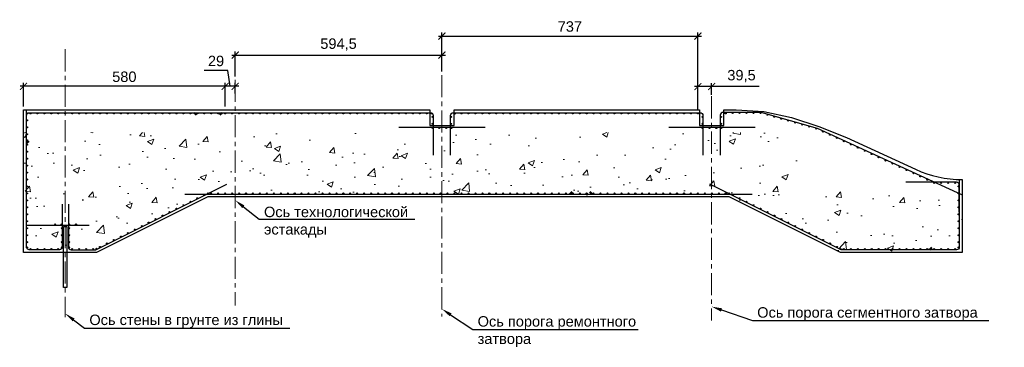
# Model space of a CAD drawing. Header units: millimetres. Extents: x 381297 to 840819, y 463079 to 618741.
# Tile 1 of 14: x 381297 to 409623, y 540669 to 550081. Entities that reach past the tile are written whole.
import ezdxf
from ezdxf import colors
from ezdxf.entities.mleader import LeaderData, LeaderLine
from ezdxf.math import Vec2, Vec3

# ---------------------------------------------------------------- set-up
doc = ezdxf.new("R2010")
doc.units = ezdxf.units.MM
doc.linetypes.add('осевая', pattern=[50.8, 31.75, -6.35, 6.35, -6.35])
for name, color, linetype, lineweight in [('Арматура', 7, 'Continuous', 50), ('Бетон', 7, 'Continuous', 50), ('ГТО-2_Размеры', 7, 'Continuous', 15), ('Отдел_Выноски(стрелка)', 7, 'Continuous', 15)]:
    doc.layers.add(name, color=color, linetype=linetype, lineweight=lineweight)
doc.layers.add('Оси', color=1, linetype='осевая')
doc.layers.add('Штриховка', color=7, linetype='Continuous')
doc.styles.add('arial', font='arial.ttf')
doc.styles.add('Рогун1', font='arial.ttf')
doc.dimstyles.new('100 мм', dxfattribs={"dimscale": 100, "dimtxt": 3.5, "dimasz": 2, "dimexe": 1, "dimexo": 1, "dimgap": 1.2, "dimtad": 1, "dimdec": 0, "dimlfac": 0.1, "dimrnd": 0.0001, "dimtxsty": 'Рогун1', "dimblk": 'ARCHTICK', "dimcen": 2.5, "dimdle": 1, "dimaunit": 1, "dimadec": 1, "dimazin": 0, "dimtfac": 1, "dimtdec": 0, "dimtmove": 1, "dimatfit": 3, "dimldrblk": 'ARCHTICK', "dimfxl": 1, "dimtfill": 1, "dimarcsym": 0})

# ---------------------------------------------------------------- blocks, each defined once
blk = doc.blocks.new('_ArchTick')
at = {"color": 0, "linetype": 'ByBlock', "const_width": 0.15}
blk.add_lwpolyline([(-0.5, -0.5), (0.5, 0.5)], dxfattribs=at)
blk = doc.blocks.new('*D72')
at = {"layer": 'Defpoints', "color": 0, "transparency": 16777216}
for p in [(387208, 548167), (387498, 547856), (387208, 547489)]:
    blk.add_point(p, dxfattribs=at)
at = {"layer": 'ГТО-2_Размеры', "color": 0, "lineweight": -2, "transparency": 16777216}
for p, q in [((387284, 548621), (386608, 548621)), ((387353, 548167), (387284, 548621)), ((387598, 548167), (387108, 548167)), ((387208, 547589), (387208, 548267)), ((387498, 547956), (387498, 548267))]:
    blk.add_line(p, q, dxfattribs=at)
at = {"layer": 'ГТО-2_Размеры', "color": 0, "lineweight": -2, "transparency": 16777216, "xscale": 200, "yscale": 200, "zscale": 200, "rotation": 180}
blk.add_blockref('_ArchTick', (387208, 548167), dxfattribs=at)
at = {"layer": 'ГТО-2_Размеры', "color": 0, "lineweight": -2, "transparency": 16777216, "xscale": 200, "yscale": 200, "zscale": 200}
blk.add_blockref('_ArchTick', (387498, 548167), dxfattribs=at)
at = {"layer": 'ГТО-2_Размеры', "color": 0, "transparency": 16777216, "insert": (386946, 548894), "char_height": 300, "attachment_point": 5, "style": 'Рогун1'}
blk.add_mtext('29', dxfattribs=at)
blk = doc.blocks.new('*D73')
at = {"layer": 'Defpoints', "color": 0, "transparency": 16777216}
for p in [(400808, 548160), (401203, 547825), (400808, 547390)]:
    blk.add_point(p, dxfattribs=at)
at = {"layer": 'ГТО-2_Размеры', "color": 0, "lineweight": -2, "transparency": 16777216}
for p, q in [((401303, 548160), (400708, 548160)), ((400808, 547490), (400808, 548260)), ((401203, 547925), (401203, 548260)), ((402574, 548160), (401203, 548160))]:
    blk.add_line(p, q, dxfattribs=at)
at = {"layer": 'ГТО-2_Размеры', "color": 0, "lineweight": -2, "transparency": 16777216, "xscale": 200, "yscale": 200, "zscale": 200, "rotation": 180}
blk.add_blockref('_ArchTick', (400808, 548160), dxfattribs=at)
at = {"layer": 'ГТО-2_Размеры', "color": 0, "lineweight": -2, "transparency": 16777216, "xscale": 200, "yscale": 200, "zscale": 200}
blk.add_blockref('_ArchTick', (401203, 548160), dxfattribs=at)
at = {"layer": 'ГТО-2_Размеры', "color": 0, "transparency": 16777216, "insert": (402063, 548460), "char_height": 300, "attachment_point": 5, "style": 'Рогун1'}
blk.add_mtext('39,5', dxfattribs=at)
blk = doc.blocks.new('*D74')
at = {"layer": 'Defpoints', "color": 0, "transparency": 16777216}
for p in [(393443, 549065), (393443, 548490), (387498, 548352)]:
    blk.add_point(p, dxfattribs=at)
at = {"layer": 'ГТО-2_Размеры', "color": 0, "lineweight": -2, "transparency": 16777216}
for p, q in [((387398, 549065), (393543, 549065)), ((387498, 548452), (387498, 549165)), ((393443, 548590), (393443, 549165))]:
    blk.add_line(p, q, dxfattribs=at)
at = {"layer": 'ГТО-2_Размеры', "color": 0, "lineweight": -2, "transparency": 16777216, "xscale": 200, "yscale": 200, "zscale": 200, "rotation": 180}
blk.add_blockref('_ArchTick', (387498, 549065), dxfattribs=at)
at = {"layer": 'ГТО-2_Размеры', "color": 0, "lineweight": -2, "transparency": 16777216, "xscale": 200, "yscale": 200, "zscale": 200}
blk.add_blockref('_ArchTick', (393443, 549065), dxfattribs=at)
at = {"layer": 'ГТО-2_Размеры', "color": 0, "transparency": 16777216, "insert": (390470, 549365), "char_height": 300, "attachment_point": 5, "style": 'Рогун1'}
blk.add_mtext('594,5', dxfattribs=at)
blk = doc.blocks.new('*D75')
at = {"layer": 'Defpoints', "color": 0, "transparency": 16777216}
for p in [(400808, 549611), (393443, 549065), (400808, 548160)]:
    blk.add_point(p, dxfattribs=at)
at = {"layer": 'ГТО-2_Размеры', "color": 0, "lineweight": -2, "transparency": 16777216}
for p, q in [((393343, 549611), (400908, 549611)), ((393443, 549165), (393443, 549711)), ((400808, 548260), (400808, 549711))]:
    blk.add_line(p, q, dxfattribs=at)
at = {"layer": 'ГТО-2_Размеры', "color": 0, "lineweight": -2, "transparency": 16777216, "xscale": 200, "yscale": 200, "zscale": 200, "rotation": 180}
blk.add_blockref('_ArchTick', (393443, 549611), dxfattribs=at)
at = {"layer": 'ГТО-2_Размеры', "color": 0, "lineweight": -2, "transparency": 16777216, "xscale": 200, "yscale": 200, "zscale": 200}
blk.add_blockref('_ArchTick', (400808, 549611), dxfattribs=at)
at = {"layer": 'ГТО-2_Размеры', "color": 0, "transparency": 16777216, "insert": (397125, 549884), "char_height": 300, "attachment_point": 5, "style": 'Рогун1'}
blk.add_mtext('737', dxfattribs=at)
blk = doc.blocks.new('*D132')
at = {"layer": 'Defpoints', "color": 0, "transparency": 16777216}
for p in [(381408, 548167), (381408, 547489), (387208, 547489)]:
    blk.add_point(p, dxfattribs=at)
at = {"layer": 'ГТО-2_Размеры', "color": 0, "lineweight": -2, "transparency": 16777216}
for p, q in [((387308, 548167), (381308, 548167)), ((381408, 547589), (381408, 548267)), ((387208, 547589), (387208, 548267))]:
    blk.add_line(p, q, dxfattribs=at)
at = {"layer": 'ГТО-2_Размеры', "color": 0, "lineweight": -2, "transparency": 16777216, "xscale": 200, "yscale": 200, "zscale": 200, "rotation": 180}
blk.add_blockref('_ArchTick', (381408, 548167), dxfattribs=at)
at = {"layer": 'ГТО-2_Размеры', "color": 0, "lineweight": -2, "transparency": 16777216, "xscale": 200, "yscale": 200, "zscale": 200}
blk.add_blockref('_ArchTick', (387208, 548167), dxfattribs=at)
at = {"layer": 'ГТО-2_Размеры', "color": 0, "transparency": 16777216, "insert": (384308, 548440), "char_height": 300, "attachment_point": 5, "style": 'Рогун1'}
blk.add_mtext('580', dxfattribs=at)

msp = doc.modelspace()

# ---------------------------------------------------------------- hatches: boundary and pattern name
at = {"layer": 'Штриховка', "lineweight": 13}
h = msp.add_hatch(dxfattribs=at)
h.set_pattern_fill('AR-CONC', color=256, scale=10, style=0)
h.set_pattern_definition([(50, (-143260, 357968.3), (1821.8467, -159.391), [190.5, -2095.5]), (355, (-143260, 357968.3), (-352.434, 1910.5685), [152.4, -1676.406]), (100.45144, (-143108.1, 357955), (1469.4125, 1751.1775), [161.9, -1780.9024]), (46.1842, (-143260, 358476.3), (2710.79, -420.423), [285.75, -3143.25]), (96.63556, (-143034, 358441.2), (2374.041, 2474.261), [242.85, -2671.356]), (351.18415, (-143260, 358476.3), (2374.041, 2474.261), [228.6, -2514.597]), (21, (-143006, 358349.3), (1516.144, -1022.652), [190.5, -2095.5]), (326, (-143006, 358349.3), (618.02, 1841.8797), [152.4, -1676.4]), (71.45144, (-142879.6, 358264), (2134.164, 819.2277), [161.9, -1780.8994]), (37.5, (-143259.96, 357968.3), (30.886, 845.5504), [0, -1656.08, 0, -1701.8, 0, -1682.75]), (7.5, (-143260, 357968.3), (668.1966, 1001.8057), [0, -970.28, 0, -1617.98, 0, -641.35]), (327.5, (-143826.4, 357968.3), (1355.90595, -57.28744), [0, -635, 0, -1981.2, 0, -2628.9]), (317.5, (-144080.4, 357968.3), (1481.2918, 254.265), [0, -825.5, 0, -1315.72, 0, -1866.9])])
h.paths.add_polyline_path([(408407.9703741, 545139.1450105), (403707.9703741, 545139.1450105), (403707.9703741, 546839.1450105), (381407.9703741, 546839.1450105), (381407.9703741, 543389.1450105), (383543.3805708, 543389.1450105), (386743.3805708, 544989.1450105), (401672.5601775, 544989.1450105), (404872.5601775, 543389.1450105), (408407.9703741, 543389.1450105)])

# ---------------------------------------------------------------- linework, layer by layer
at = {"color": 1, "ltscale": 100}
msp.add_lwpolyline([(382557.9702542, 544139.1447621), (382657.9702542, 544139.1447621), (382657.9702542, 542389.1447621), (382557.9702542, 542389.1447621)], close=True, dxfattribs=at)
msp.add_lwpolyline([(382557.9702542, 544139.1447621), (382657.9702542, 544139.1447621), (382657.9702542, 542389.1447621), (382557.9702542, 542389.1447621)], close=True, dxfattribs=at)
at = {"layer": 'Арматура', "color": 3, "lineweight": 25}
for points in [[(382522.9702542, 544779.1447621), (382522.9702542, 543551.1447621, -0.4142135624), (382442.9702542, 543471.1447621), (381572.9702542, 543471.1447621, -0.4142135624), (381492.9702542, 543551.1447621), (381492.9702542, 547470.8263902)], [(408396.5778752, 545047.9234626), (404249.0406851, 546959.5386426), (402632.9862548, 547417.6119158), (401532.9702542, 547417.6119158, 0.4142135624), (401452.9702542, 547337.6119158), (401452.9702542, 546189.1359625)], [(382697.9702542, 544779.1447621), (382697.9702542, 543551.1447621, 0.4142135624), (382777.9702542, 543471.1447621), (383469.7272418, 543471.1447621, 0.1164338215), (383505.5043295, 543479.5905868), (387257.0460823, 545355.3614632)], [(408327.7161943, 544548.801645), (408327.7161943, 545329.4578409, 0.413283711), (408247.9702542, 545409.4574375), (406787.5654074, 545412.2644497)]]:
    msp.add_lwpolyline(points, format="xyb", dxfattribs=at)
at = {"layer": 'Арматура', "color": 2, "lineweight": 25}
for points in [[(381492.9702542, 546529.6574343), (381492.9702542, 547329.6574343, -0.4142135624), (381572.9702542, 547409.6574343), (386803.487137, 547409.6574343), (391283.8156323, 547409.6574343), (393112.9702542, 547409.6574343, -0.4142135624), (393192.9702542, 547329.6574343), (393192.9702542, 546189.1359625)], [(393692.9702542, 546189.1359625), (393692.9702542, 547329.6486348, -0.4142135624), (393772.9702542, 547409.6486348), (394467.3059918, 547409.6489433), (400872.9702542, 547409.6515035, -0.4142135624), (400952.9702542, 547329.6515035), (400952.9702542, 546189.1359625)]]:
    msp.add_lwpolyline(points, format="xyb", dxfattribs=at)
at = {"layer": 'Арматура', "color": 2}
for points in [[(386385.4662628, 547344.6614257), (386320.4702542, 547409.6574343)], [(387055.4742456, 547344.6614257), (387120.4702542, 547409.6574343)], [(381492.9702542, 546529.6574343), (381557.9662628, 546594.6534429)]]:
    msp.add_lwpolyline(points, dxfattribs=at)
at = {"layer": 'Арматура', "color": 2, "lineweight": 25}
for points in [[(392200.4702542, 546988.9927438), (394685.4702542, 546988.7191989)], [(399970.4702542, 546989.4051076), (402455.4702542, 546989.1315627)]]:
    msp.add_lwpolyline(points, dxfattribs=at)
at = {"layer": 'Арматура', "color": 4}
for points in [[(397192.9662628, 545134.1407707), (397127.9702542, 545069.1447621)], [(397702.9742456, 545134.1407707), (397767.9702542, 545069.1447621)]]:
    msp.add_lwpolyline(points, dxfattribs=at)
at = {"layer": 'Арматура', "color": 6, "lineweight": 25}
msp.add_lwpolyline([(381492.9702542, 544180.1611453), (383297.9702542, 544180.1611453)], dxfattribs=at)
at = {"layer": 'Арматура', "color": 3}
msp.add_lwpolyline([(407469.0500597, 543468.277576), (407534.0460683, 543533.2735846)], dxfattribs=at)
at = {"layer": 'Арматура', "color": 6, "lineweight": 25}
for centre in [(381507.9702542, 547389.1447621), (381607.9702542, 547389.1447621), (382007.9702542, 547389.1447621), (382407.9702542, 547389.1447621), (382807.9702542, 547389.1447621), (383207.9702542, 547389.1447621), (383607.9702542, 547389.1447621), (384007.9702542, 547389.1447621), (384407.9702542, 547389.1447621), (384807.9702542, 547389.1447621), (385207.9702542, 547389.1447621), (385607.9702542, 547389.1447621), (386007.9702542, 547389.1447621), (386407.9702542, 547389.1447621), (386807.9702542, 547389.1447621), (387207.9702542, 547389.1447621), (387607.9702542, 547389.1447621), (388007.9702542, 547389.1447621), (388407.9702542, 547389.1447621), (388807.9702542, 547389.1447621), (389207.9702542, 547389.1447621), (389607.9702542, 547389.1447621), (390007.9702542, 547389.1447621), (390407.9702542, 547389.1447621), (390807.9702542, 547389.1447621), (391207.9702542, 547389.1447621), (391617.9702542, 547389.1447621), (392007.9702542, 547389.1447621), (392407.9702542, 547389.1447621), (392807.9702542, 547389.1447621), (393148.6859067, 547389.1447621), (394007.9702542, 547389.1447621), (394407.9702542, 547389.1447621), (394807.9702542, 547389.1447621), (395207.9702542, 547389.1447621), (395607.9702542, 547389.1447621), (396007.9702542, 547389.1447621), (396407.9702542, 547389.1447621), (396807.9702542, 547389.1447621), (397207.9702542, 547389.1447621), (397607.9702542, 547389.1447621), (398007.9702542, 547389.1447621), (398407.9702542, 547389.1447621), (398807.9702542, 547389.1447621), (399207.9702542, 547389.1447621), (399607.9702542, 547389.1447621), (400007.9702542, 547389.1447621), (400407.9702542, 547389.1447621), (400807.9302933, 547390.2389415), (401607.9702542, 547389.1355555), (402007.9702542, 547401.5227858), (402408.1496085, 547400.8418768), (402807.9702542, 547350.7867563), (381507.9702542, 547189.1447621), (381507.9702542, 546989.1447621), (393362.9702542, 546970.086324), (393713.5999207, 546969.032141), (401139.0056731, 546967.0718429), (401472.3608109, 546967.0718429), (403207.9702542, 547233.8279438), (403607.9702542, 547124.7581601), (404007.9702542, 547008.829239), (381507.9702542, 546789.1447621), (404407.9702542, 546866.3946868), (404807.9702542, 546683.7948032), (381507.9702542, 546614.1447621), (381507.9702542, 546489.1447621), (405207.9702542, 546498.4878909), (381507.9702542, 546289.1447621), (405607.9702542, 546315.1448199), (406007.9702542, 546130.2697036), (381507.9702542, 546089.1447621), (381507.9702542, 545889.1447621), (406407.9702542, 545946.9930628), (381507.9702542, 545689.1447621), (406807.9702542, 545761.129798), (407207.9702542, 545577.3051084), (381507.9702542, 545489.1447621), (381507.9702542, 545289.1447621), (407607.9702542, 545391.8279688), (408007.9702542, 545392.9572814), (408307.9702542, 545289.1447621), (381507.9702542, 545089.1447621), (408307.9702542, 545089.1447621), (381507.9702542, 544889.1447621), (381507.9702542, 544689.1447621), (408307.9702542, 544889.1447621), (408307.9702542, 544689.1447621), (381507.9702542, 544489.1447621), (408307.9702542, 544489.1447621), (381507.9702542, 544289.1447621), (408307.9702542, 544289.1447621), (381507.9702542, 544089.1447621), (381507.9702542, 543889.1447621), (382507.9702542, 544089.1447621), (382507.9702542, 543889.1447621), (382722.7003363, 544089.1447621), (382722.7003363, 543889.1447621), (408307.9702542, 544089.1447621), (408307.9702542, 543889.1447621), (381507.9702542, 543689.1447621), (382507.9702542, 543689.1447621), (382722.7003363, 543689.1447621), (408307.9702542, 543689.1447621), (381507.9702542, 543539.1447621), (382507.9702542, 543539.1447621), (382722.7003363, 543539.1447621), (408307.9702542, 543539.1447621)]:
    msp.add_circle(centre, 15, dxfattribs=at)
at = {"layer": 'Арматура', "color": 4, "lineweight": 25}
for centre in [(381807.9702542, 547389.1447621), (382207.9702542, 547389.1447621), (382607.9702542, 547389.1447621), (383007.9702542, 547389.1447621), (383407.9702542, 547389.1447621), (383807.9702542, 547389.1447621), (384207.9702542, 547389.1447621), (384607.9702542, 547389.1447621), (385007.9702542, 547389.1447621), (385407.9702542, 547389.1447621), (385807.9702542, 547389.1447621), (386207.9702542, 547389.1447621), (386607.9702542, 547389.1447621), (387007.9702542, 547389.1447621), (387407.9702542, 547389.1447621), (387807.9702542, 547389.1447621), (388207.9702542, 547389.1447621), (388607.9702542, 547389.1447621), (389007.9702542, 547389.1447621), (389407.9702542, 547389.1447621), (389807.9702542, 547389.1447621), (390207.9702542, 547389.1447621), (390607.9702542, 547389.1447621), (391007.9702542, 547389.1447621), (391407.9702542, 547389.1447621), (391807.9702542, 547389.1447621), (392207.9702542, 547389.1447621), (392607.9702542, 547389.1447621), (393007.9702542, 547389.1447621), (393807.9702542, 547380.7339726), (394207.9702542, 547389.1447621), (394607.9702542, 547389.1447621), (395007.9702542, 547389.1447621), (395407.9702542, 547389.1447621), (395807.9702542, 547389.1447621), (396207.9702542, 547389.1447621), (396607.9702542, 547389.1447621), (397007.9702542, 547389.1447621), (397407.9702542, 547389.1447621), (397807.9702542, 547389.1447621), (398207.9702542, 547389.1447621), (398607.9702542, 547389.1447621), (399007.9702542, 547389.1447621), (399407.9702542, 547389.1447621), (399807.9702542, 547389.1447621), (400207.9702542, 547389.1447621), (400607.9702542, 547389.1447621), (401807.9702542, 547401.7137725), (402207.9702542, 547402.2908845), (402607.9702542, 547401.1823313), (403007.9702542, 547294.7487702), (393176.2569221, 546970.8916596), (393562.9702542, 546970.086324), (400939.0056731, 546967.0718429), (401339.0056731, 546967.0718429), (403407.9702542, 547181.2528535), (403807.9702542, 547067.4228038), (404207.9702542, 546952.392672), (404607.9702542, 546778.7386192), (405007.9702542, 546589.6964912), (405407.9702542, 546405.2573228), (405807.9702542, 546219.7677275), (406207.9702542, 546036.1506322), (406607.9702542, 545853.5258373), (407007.9702542, 545670.5232209), (407407.9702542, 545483.293986), (407807.9702542, 545391.8279688), (408207.9702542, 545392.5556157), (386607.9702542, 545050.9481609), (387007.9702542, 545089.1447621), (387407.9702542, 545089.1447621), (387807.9702542, 545089.1447621), (388207.9702542, 545089.1447621), (388607.9702542, 545089.1447621), (389007.9702542, 545089.1447621), (389407.9702542, 545089.1447621), (389807.9702542, 545089.1447621), (390207.9702542, 545089.1447621), (390607.9702542, 545089.1447621), (391007.9702542, 545089.1447621), (391407.9702542, 545089.1447621), (391807.9702542, 545089.1447621), (392207.9702542, 545089.1447621), (392607.9702542, 545089.1447621), (393007.9702542, 545089.1447621), (393407.9702542, 545089.1447621), (393807.9702542, 545089.1447621), (394207.9702542, 545089.1447621), (394607.9702542, 545089.1447621), (395007.9702542, 545089.1447621), (395407.9702542, 545089.1447621), (395807.9702542, 545089.1447621), (396207.9702542, 545089.1447621), (396607.9702542, 545089.1447621), (397007.9702542, 545089.1447621), (397407.9702542, 545089.1447621), (397807.9702542, 545089.1447621), (398207.9702542, 545089.1447621), (398607.9702542, 545089.1447621), (399007.9702542, 545089.1447621), (399407.9702542, 545089.1447621), (399807.9702542, 545089.1447621), (400207.9702542, 545089.1447621), (400607.9702542, 545089.1447621), (401007.9702542, 545089.1447621), (401407.9702542, 545089.1447621), (401807.9702542, 545050.9481609), (386207.9702542, 544850.9481609), (402207.9702542, 544850.9481609), (385407.9702542, 544450.9481609), (385807.9702542, 544650.9481609), (402607.9702542, 544650.9481609), (403007.9702542, 544450.9481609), (385007.9702542, 544250.9481609), (403407.9702542, 544250.9481609), (384207.9702542, 543850.9481609), (384607.9702542, 544050.9481609), (403807.9702542, 544050.9481609), (404207.9702542, 543850.9481609), (383807.9702542, 543650.9481609), (404607.9702542, 543650.9481609), (381607.9702542, 543489.1447621), (382007.9702542, 543489.1447621), (382407.9702542, 543489.1447621), (383007.9702542, 543489.1447621), (383407.9702542, 543489.1447621), (383507.9702542, 543497.4957128), (404907.9702542, 543489.1447621), (405007.9702542, 543489.1447621), (405407.9702542, 543489.1447621), (405807.9702542, 543489.1447621), (406207.9702542, 543489.1447621), (406607.9702542, 543489.1447621), (407007.9702542, 543489.1447621), (407407.9702542, 543489.1447621), (407807.9702542, 543489.1447621), (408207.9702542, 543489.1447621)]:
    msp.add_circle(centre, 15, dxfattribs=at)
at = {"layer": 'Арматура', "color": 2, "lineweight": 25}
for centre in [(393178.79016, 547289.1447621), (393711.5727104, 547287.4821337), (400937.7779047, 547289.1447621), (401476.7977853, 547289.1447621), (393178.79016, 547089.1447621), (393711.5727104, 547087.4821337), (400937.7779047, 547089.1447621), (401476.7977853, 547089.1447621), (386707.9702542, 545089.1447621), (386807.9702542, 545089.1447621), (387207.9702542, 545089.1447621), (387607.9702542, 545089.1447621), (388007.9702542, 545089.1447621), (388407.9702542, 545089.1447621), (388807.9702542, 545089.1447621), (389207.9702542, 545089.1447621), (389607.9702542, 545089.1447621), (390007.9702542, 545089.1447621), (390407.9702542, 545089.1447621), (390807.9702542, 545089.1447621), (391207.9702542, 545089.1447621), (391607.9702542, 545089.1447621), (392007.9702542, 545089.1447621), (392407.9702542, 545089.1447621), (392807.9702542, 545089.1447621), (393207.9702542, 545089.1447621), (393607.9702542, 545089.1447621), (394007.9702542, 545089.1447621), (394407.9702542, 545089.1447621), (394807.9702542, 545089.1447621), (395207.9702542, 545089.1447621), (395607.9702542, 545089.1447621), (396007.9702542, 545089.1447621), (396407.9702542, 545089.1447621), (396807.9702542, 545089.1447621), (397207.9702542, 545089.1447621), (397607.9702542, 545089.1447621), (398007.9702542, 545089.1447621), (398407.9702542, 545089.1447621), (398807.9702542, 545089.1447621), (399207.9702542, 545089.1447621), (399607.9702542, 545089.1447621), (400007.9702542, 545089.1447621), (400407.9702542, 545089.1447621), (400807.9702542, 545089.1447621), (401207.9702542, 545089.1447621), (401607.9702542, 545089.1447621), (401707.9702542, 545089.1447621), (386007.9702542, 544750.9481609), (386407.9702542, 544950.9481609), (402007.9702542, 544950.9481609), (402407.9702542, 544750.9481609), (385607.9702542, 544550.9481609), (402807.9702542, 544550.9481609), (382317.7490795, 544196.2046772), (382500.7690451, 544196.2046772), (382717.7490795, 544196.2046772), (382917.7490795, 544196.2046772), (384807.9702542, 544150.9481609), (385207.9702542, 544350.9481609), (403207.9702542, 544350.9481609), (403607.9702542, 544150.9481609), (384407.9702542, 543950.9481609), (404007.9702542, 543950.9481609), (384007.9702542, 543750.9481609), (404407.9702542, 543750.9481609), (381807.9702542, 543489.1447621), (382207.9702542, 543489.1447621), (382807.9702542, 543489.1447621), (383207.9702542, 543489.1447621), (383607.9702542, 543550.9481609), (404807.9702542, 543550.9481609), (405207.9702542, 543489.1447621), (405607.9702542, 543489.1447621), (406007.9702542, 543489.1447621), (406407.9702542, 543489.1447621), (406807.9702542, 543489.1447621), (407207.9702542, 543489.1447621), (407607.9702542, 543489.1447621), (408007.9702542, 543489.1447621)]:
    msp.add_circle(centre, 15, dxfattribs=at)
at = {"layer": 'Бетон', "lineweight": 25, "ltscale": 10}
msp.add_lwpolyline([(401912.6646213, 547489.1300317), (402705.2866653, 547441.5727091), (403497.2866653, 547275.2527091), (404289.2866653, 547013.8927091), (405081.2866653, 546697.0927091), (407070.6723079, 545781.9753135, 0.1082040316), (408407.9702542, 545489.1447621), (408407.9702542, 543389.1447621), (404907.9702542, 543389.1447621), (401707.9702542, 544989.1447621), (386707.9702542, 544989.1447621), (383507.9702542, 543389.1447621), (382607.9702542, 543389.1447621), (381407.9702542, 543389.1447621), (381407.9702542, 547489.1447621), (393092.9702542, 547489.1403623), (393092.9702542, 547039.4051076), (393792.9702542, 547038.8580179), (393792.9702542, 547489.687452), (400852.9702542, 547490.2389415), (400852.9702542, 547039.1315627), (401552.9702542, 547039.1315627), (401552.9702542, 547489.1300317), (401907.9702542, 547489.1447621)], format="xyb", close=True, dxfattribs=at)
at = {"layer": 'Бетон', "color": 3, "lineweight": 25, "ltscale": 10}
for points in [[(407077.7911939, 543468.277576), (404947.4755027, 543468.277576, -0.1164338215), (404911.6984151, 543476.7234007), (401154.4222902, 545355.3614632)], [(408327.9702542, 545459.1447621), (408327.9702542, 543548.277576, -0.4142135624), (408247.9702542, 543468.277576), (407077.7911939, 543468.277576)]]:
    msp.add_lwpolyline(points, format="xyb", dxfattribs=at)
at = {"layer": 'Бетон', "color": 4, "lineweight": 25, "ltscale": 10}
msp.add_lwpolyline([(386044.61268, 545069.1447621), (402366.8556924, 545069.1447621)], dxfattribs=at)
at = {"layer": 'Оси', "linetype": 'осевая', "lineweight": 15, "ltscale": 20}
for points in [[(382607.9702542, 549230.4125434), (382607.9702542, 541535.545137)], [(393442.9702542, 548489.716915), (393442.9702542, 541557.4716407)], [(387497.9702542, 548352.3210661), (387497.9702542, 541871.5571152)], [(401202.9702542, 547882.025886), (401202.9702542, 541433.9338537)]]:
    msp.add_lwpolyline(points, dxfattribs=at)

# ---------------------------------------------------------------- dimensions: what is measured, and where the dimension line sits
at = {"layer": 'ГТО-2_Размеры'}
dim = msp.add_linear_dim(base=(400807.9302933, 549610.5914405), p1=(393442.9702542, 549064.7165523), p2=(400807.9302933, 548159.8811869), angle=180, text='737', dimstyle='100 мм', override={"dimtxt": 3, "dimdec": 6, "dimtfill": 0}, dxfattribs=at)
dim.commit()
dim.dimension.update_dxf_attribs({"geometry": '*D75', "text_midpoint": (397125.4502738, 549610.5914405), "dimtype": 160})
dim = msp.add_linear_dim(base=(393442.970254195, 549064.7165523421), p1=(387497.970254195, 548352.3210660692), p2=(393442.970254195, 548489.7169149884), angle=180, dimstyle='100 мм', override={"dimtxt": 3, "dimdec": 6, "dimtfill": 0}, dxfattribs=at)
dim.commit()
dim.dimension.update_dxf_attribs({"geometry": '*D74', "text_midpoint": (390470.470254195, 549064.7165523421), "dimtype": 160})
for base, p1, p2, picture, middle in [((387207.9702918, 548166.7458109), (387497.9702542, 547856.0110852), (387207.9702918, 547489.1425782), '*D72', (387163.6472954, 548620.9792375)), ((381407.970254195, 548166.7458109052), (387207.970254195, 547489.1425781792), (381407.970254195, 547489.1447620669), '*D132', (384307.970254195, 548166.7458109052))]:
    dim = msp.add_linear_dim(base=base, p1=p1, p2=p2, dimstyle='100 мм', override={"dimtxt": 3, "dimdec": 6, "dimtfill": 0}, dxfattribs=at)
    dim.commit()
    dim.dimension.update_dxf_attribs({"geometry": picture, "text_midpoint": middle, "dimtype": 160})
dim = msp.add_linear_dim(base=(400807.9302933, 548159.8811869), p1=(401202.9702542, 547825.0600642), p2=(400807.9302933, 547390.2389415), text='39,5', dimstyle='100 мм', override={"dimtxt": 3, "dimdec": 6, "dimtfill": 0}, dxfattribs=at)
dim.commit()
dim.dimension.update_dxf_attribs({"geometry": '*D73', "text_midpoint": (402063.3651006, 548173.0805235), "dimtype": 160})

# ---------------------------------------------------------------- leaders
at = {"layer": 'Отдел_Выноски(стрелка)'}
ml = msp.add_multileader_mtext('Standard', dxfattribs=at)
ml.set_content('Ось технологической\\Pэстакады', color=256, style='arial')
ml.set_leader_properties()
ml.build(insert=Vec2(0, 0))
ml.multileader.update_dxf_attribs({"text_left_attachment_type": 6, "text_right_attachment_type": 6, "dogleg_length": 136.6171409, "arrow_head_size": 300})
ctx = ml.context
ctx.base_point, ctx.char_height, ctx.arrow_head_size, ctx.plane_origin = Vec3(388323.3008471, 544346.4117468), 300, 300, Vec3(385742.2473507, 552709.1625034)
ctx.left_attachment, ctx.right_attachment = 6, 6
notes = []
notes.append((ctx, [(0, (1, 1, 0), (388186.6837062, 544346.4117468), (1, 0), 136.6171409, [(0, [(387497.9702542, 544892.1700195)], 0, [])])]))
ctx.mtext.insert, ctx.mtext.rotation, ctx.mtext.width, ctx.mtext.defined_height, ctx.mtext.flow_direction = Vec3(388325.3008471, 544708.0079269), 6.2831853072, 4294.895162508, 191.6439291, 5
ml = msp.add_multileader_mtext('Standard', dxfattribs=at)
ml.set_content('Ось стены в грунте из глины', color=256, style='arial')
ml.set_leader_properties()
ml.build(insert=Vec2(0, 0))
ml.multileader.update_dxf_attribs({"text_left_attachment_type": 6, "text_right_attachment_type": 6, "dogleg_length": 136.6171409, "arrow_head_size": 300})
ctx = ml.context
ctx.base_point, ctx.char_height, ctx.arrow_head_size, ctx.plane_origin = Vec3(383300.0382877, 541218.9984442), 300, 300, Vec3(380852.2473507, 549452.924406)
ctx.left_attachment, ctx.right_attachment = 6, 6
notes.append((ctx, [(0, (1, 1, 0), (383163.4211468, 541218.9984442), (1, 0), 136.6171409, [(0, [(382607.9702542, 541635.9319221)], 0, [])])]))
ctx.mtext.insert, ctx.mtext.rotation, ctx.mtext.width, ctx.mtext.defined_height, ctx.mtext.flow_direction = Vec3(383302.0382877, 541607.1976256), 6.2831853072, 5988.818308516, 191.6439291, 5
ml = msp.add_multileader_mtext('Standard', dxfattribs=at)
ml.set_content('Ось порога ремонтного затвора', color=256, style='arial')
ml.set_leader_properties()
ml.build(insert=Vec2(0, 0))
ml.multileader.update_dxf_attribs({"text_left_attachment_type": 6, "text_right_attachment_type": 6, "dogleg_length": 136.6171409, "arrow_head_size": 300})
ctx = ml.context
ctx.base_point, ctx.char_height, ctx.arrow_head_size, ctx.plane_origin = Vec3(394470.022976, 541180.0435153), 300, 300, Vec3(395198.6931577, 549586.0947544)
ctx.left_attachment, ctx.right_attachment = 6, 6
notes.append((ctx, [(1, (1, 1, 0), (394333.4058351, 541180.0435153), (1, 0), 136.6171409, [(0, [(393442.9702542, 541769.1022705)], 0, [])])]))
ctx.mtext.insert, ctx.mtext.width, ctx.mtext.defined_height, ctx.mtext.flow_direction = Vec3(394472.022976, 541563.3313734), 4575.212713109, 191.6439291, 5
ml = msp.add_multileader_mtext('Standard', dxfattribs=at)
ml.set_content('Ось порога сегментного затвора', color=256, style='arial')
ml.set_leader_properties()
ml.build(insert=Vec2(0, 0))
ml.multileader.update_dxf_attribs({"text_left_attachment_type": 6, "text_right_attachment_type": 6, "dogleg_length": 136.6171409, "arrow_head_size": 300})
ctx = ml.context
ctx.base_point, ctx.char_height, ctx.arrow_head_size, ctx.plane_origin = Vec3(402512.4896995, 541436.8481175), 300, 300, Vec3(399447.2473507, 549654.0738062)
ctx.left_attachment, ctx.right_attachment = 6, 6
notes.append((ctx, [(0, (1, 1, 0), (402375.8725586, 541436.8481175), (1, 0), 136.6171409, [(0, [(401202.9702542, 541837.0813223)], 0, [])])]))
ctx.mtext.insert, ctx.mtext.rotation, ctx.mtext.width, ctx.mtext.defined_height, ctx.mtext.flow_direction = Vec3(402514.4896995, 541820.1359756), 6.2831853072, 7108.555283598, 191.6439291, 5
for ctx, leaders in notes:
    for number, flags, end, landing, length, lines in leaders:
        leader = LeaderData()
        leader.index, (leader.has_last_leader_line, leader.has_dogleg_vector, leader.attachment_direction) = number, flags
        leader.last_leader_point, leader.dogleg_vector, leader.dogleg_length = Vec3(end), Vec3(landing), length
        for number, points, colour, breaks in lines:
            line = LeaderLine()
            line.index, line.vertices, line.color, line.breaks = number, Vec3.list(points), colors.encode_raw_color(colour), breaks
            leader.lines.append(line)
        ctx.leaders.append(leader)

doc.saveas('drawing.dxf')
